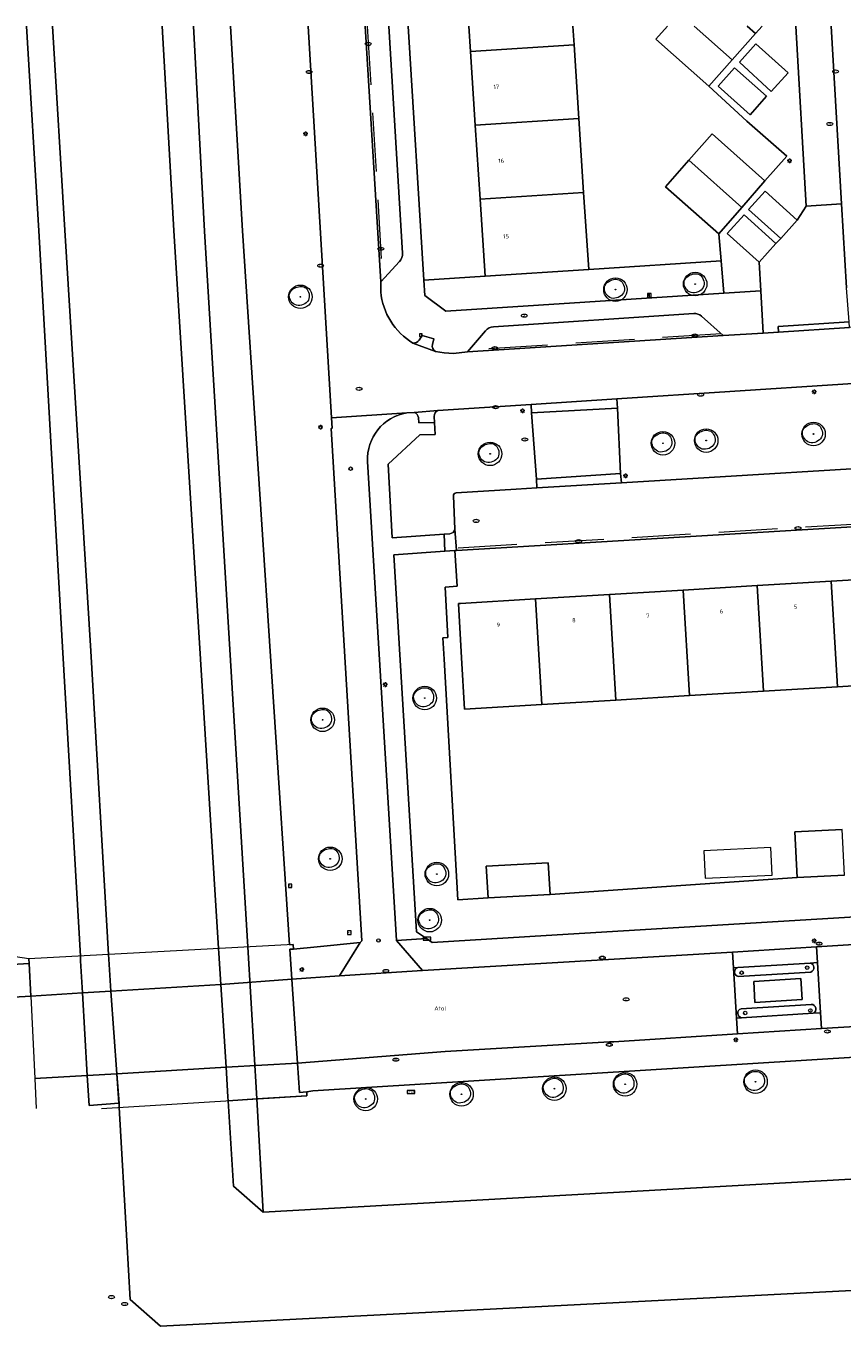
# Model space of a CAD drawing. Header units: metres. Extents: x 162108 to 162858, y 502368 to 503171.
# Tile 29 of 39: x 162403 to 162473, y 502907 to 503017. Entities that reach past the tile are written whole.
import ezdxf
from ezdxf.enums import TextEntityAlignment as Align

# ---------------------------------------------------------------- set-up
doc = ezdxf.new("R2010")
doc.units = ezdxf.units.M
doc.linetypes.add('RI-HWA-SO', pattern=[7.4, 5, -2.4])
for name, color, linetype, lineweight in [('B-PV-GK-BESCHOEIING-G', 252, 'GK-BESCHOEIING-SO', 13), ('B-PV-IE-MEUBILAIR-S', 252, 'Continuous', 13), ('B-PV-KW-KUNSTWERK_DEK-GV', 252, 'Continuous', 13), ('B-PV-OG-BEBOUWING-GV', 7, 'Continuous', 18), ('B-PV-OG-BEBOUWING-T18', 7, 'Continuous', 18), ('B-PV-OG-BEBOUWING_OVERBOUWING-GV', 7, 'Continuous', 18), ('B-PV-OG-TERREIN_BEGROEID-GV', 7, 'Continuous', 13), ('B-PV-OG-TERREIN_ERF-GV', 252, 'Continuous', 13), ('B-PV-OG-TOPOGRAFIE-T18', 7, 'Continuous', 18), ('B-PV-VH-GESLOTENVERHARDING_ASFALT-GV', 252, 'Continuous', 13), ('B-PV-VH-OPENVERHARDING_BETONELEMENT-GV', 252, 'Continuous', 13), ('B-PV-VH-OPENVERHARDING_BETONSTRAATSTEEN-GV', 252, 'Continuous', 13), ('B-PV-VH-OPENVERHARDING_TEGEL-GV', 252, 'Continuous', 13)]:
    doc.layers.add(name, color=color, linetype=linetype, lineweight=lineweight)
for name, color, linetype, lineweight, true_color in [('B-PV-GR-BEPLANTING_CULTUUR_BOSPLANTSOEN-GV', 7, 'Continuous', 13, 0x99cc00), ('B-PV-GR-BEPLANTING_CULTUUR_HEESTERS-GV', 7, 'Continuous', 13, 0x99cc00), ('B-PV-GR-BEPLANTING_CULTUUR_VASTE PLANTENVAK-GV', 7, 'Continuous', 13, 0x99cc00), ('B-PV-OG-WATER_GRACHT-GV', 7, 'Continuous', 13, 0x007299), ('B-PV-RI-HWA_GOOT_MOLGOOT-G', 150, 'RI-HWA-SO', 18, 0x007fff), ('B-WE-GR-BOOM-S', 3, 'Continuous', 18, 0x00ff00)]:
    doc.layers.add(name, color=color, linetype=linetype, lineweight=lineweight, true_color=true_color)
doc.styles.add('NLCS-ISO', font='NLCS-ISO.ttf')
doc.styles.add('NLCS-ISO-M200-T18', font='NLCS-ISO.ttf', dxfattribs={"height": 1.8})
doc.linetypes.add('GK-BESCHOEIING-SO', pattern='A,18,-3,[1,NLCS.SHX,S=0.6,R=0,X=0,Y=0],-3', length=24)

# ---------------------------------------------------------------- blocks, each defined once
blk = doc.blocks.new('SIE-MEUBILAIR_BORD_VERKEER-SO')
blk.add_lwpolyline([(-0.5625, -0.5625), (0.5625, -0.5625), (0.5625, 0.5625), (-0.5625, 0.5625)], close=True)
at = {"style": 'NLCS-ISO'}
blk.add_text('vb', height=0.75, dxfattribs=at).set_placement((0, 0), align=Align.MIDDLE_CENTER)
blk = doc.blocks.new('SIE-MEUBILAIR_BORD_LOCATIEPAAL-SO')
blk.add_lwpolyline([(-0.75, -0.75), (0.75, -0.75), (0.75, 0.75), (-0.75, 0.75)], close=True)
at = {"style": 'NLCS-ISO'}
blk.add_text('lp', height=0.75, dxfattribs=at).set_placement((0.01, 0.12), align=Align.MIDDLE_CENTER)
blk = doc.blocks.new('SIE-MEUBILAIR_BORD_STRAATNAAM-SO')
blk.add_lwpolyline([(-1.62, -0.62), (1.62, -0.62), (1.62, 0.62), (-1.62, 0.62)], close=True)
at = {"style": 'NLCS-ISO'}
blk.add_text('straat', height=0.75, dxfattribs=at).set_placement((0, 0.08), align=Align.MIDDLE_CENTER)
blk = doc.blocks.new('SIE-MEUBILAIR_BORD_INFORMATIE-SO')
h = blk.add_hatch(color=256)
h.dxf.hatch_style = 1
h.paths.add_polyline_path([(0.13, 0.2), (-0.33, 0.2), (-0.33, 0.08), (-0.13, 0.08), (-0.13, -0.65), (0.13, -0.65)])
h = blk.add_hatch(color=256)
h.dxf.hatch_style = 1
edge = h.paths.add_edge_path()
edge.add_arc((0, 0.5), 0.149, 0, 360)
for points in [[(-0.75, -0.75), (0.75, -0.75), (0.75, 0.75), (-0.75, 0.75)], [(0.13, 0.2), (-0.33, 0.2), (-0.33, 0.08), (-0.13, 0.08), (-0.13, -0.65), (0.13, -0.65)]]:
    blk.add_lwpolyline(points, close=True)
blk.add_circle((0, 0.5), 0.149)
blk = doc.blocks.new('SIE-MEUBILAIR_BORD_WEGWIJZER-SO')
blk.add_lwpolyline([(-0.75, -0.75), (0.75, -0.75), (0.75, 0.75), (-0.75, 0.75)], close=True)
at = {"style": 'NLCS-ISO'}
blk.add_text('ww', height=0.75, dxfattribs=at).set_placement((0, 0.125), align=Align.MIDDLE_CENTER)
blk = doc.blocks.new('SIE-MEUBILAIR_PAAL_LICHTMAST-SO')
for points in [[(-0.62, 0), (-1, 0)], [(-0.71, 0.71), (-0.44, 0.44)], [(0, 1), (0, 0.62)], [(0.44, 0.44), (0.71, 0.71)], [(1, 0), (0.62, 0)], [(-0.71, -0.71), (-0.44, -0.44)], [(0, -0.62), (0, -1)], [(0.44, -0.44), (0.71, -0.71)]]:
    blk.add_lwpolyline(points)
blk.add_circle((0, 0), 0.5)
blk = doc.blocks.new('SIE-MEUBILAIR_PAAL_AFSLUITPAAL-SO')
blk.add_circle((0, 0), 0.75)
at = {"style": 'NLCS-ISO'}
blk.add_text('af', height=0.75, dxfattribs=at).set_placement((0, 0.05), align=Align.MIDDLE_CENTER)
blk = doc.blocks.new('SIE-MEUBILAIR_PUT_KOLK-SO')
blk.add_ellipse((0, 0), major_axis=(1.25, 0), ratio=0.54)
at = {"style": 'NLCS-ISO'}
blk.add_text('klk', height=0.75, dxfattribs=at).set_placement((0.03, 0), align=Align.MIDDLE_CENTER)
blk = doc.blocks.new('SIE-MEUBILAIR_PUT_BRANDKRAAN-SO')
blk.add_ellipse((0, 0), major_axis=(1.25, 0), ratio=0.54)
at = {"style": 'NLCS-ISO'}
blk.add_text('bk', height=0.75, dxfattribs=at).set_placement((0.03, 0), align=Align.MIDDLE_CENTER)
blk = doc.blocks.new('SIE-MEUBILAIR_PUT_RIOOLPUT-SO')
blk.add_ellipse((0, 0), major_axis=(1.25, 0), ratio=0.54)
at = {"style": 'NLCS-ISO'}
blk.add_text('ri', height=0.75, dxfattribs=at).set_placement((-0.04, 0.07), align=Align.MIDDLE_CENTER)
blk = doc.blocks.new('SIE-MEUBILAIR_PUT_WATERLEIDINGPUT-SO')
blk.add_ellipse((0, 0), major_axis=(1.25, 0), ratio=0.54)
at = {"style": 'NLCS-ISO'}
blk.add_text('wl', height=0.75, dxfattribs=at).set_placement((-0.14, 0), align=Align.MIDDLE_CENTER)
blk = doc.blocks.new('SIE-MEUBILAIR_PUT_DRAINAGEPUT-SO')
blk.add_ellipse((0, 0), major_axis=(1.25, 0), ratio=0.54)
at = {"style": 'NLCS-ISO'}
blk.add_text('dr', height=0.75, dxfattribs=at).set_placement((0.03, 0), align=Align.MIDDLE_CENTER)
blk = doc.blocks.new('SGR-BOOM_03')
blk.add_lwpolyline([(2.39, 3.6), (2.81, 3.14), (3.17, 2.6), (3.46, 1.98), (3.66, 1.31), (3.77, 0.62), (3.77, -0.08), (3.65, -0.77), (3.39, -1.41), (3, -2), (2.49, -2.52), (1.88, -2.96), (1.21, -3.31), (0.49, -3.56), (-0.26, -3.7), (-0.99, -3.72), (-1.7, -3.6), (-2.35, -3.35), (-2.94, -2.98), (-3.46, -2.51), (-3.9, -1.97), (-4.25, -1.38), (-4.52, -0.76), (-4.68, -0.13), (-4.73, 0.48), (-4.67, 1.06), (-4.5, 1.6), (-4.24, 2.1), (-3.91, 2.55), (-3.5, 2.97), (-3.03, 3.33), (-2.53, 3.65), (-1.98, 3.92), (-1.42, 4.14), (-0.84, 4.29), (-0.26, 4.39), (0.31, 4.41), (0.87, 4.35), (1.41, 4.2), (1.92, 3.95)], close=True)
for radius in [5, 0.15]:
    blk.add_circle((0, 0), radius)

msp = doc.modelspace()

# ---------------------------------------------------------------- linework, layer by layer
at = {"layer": 'B-PV-GK-BESCHOEIING-G'}
for points in [[(162405.5, 503017.29), (162406.54, 502999.92), (162408.76, 502964.11), (162410.24, 502938.32), (162410.27, 502937.92), (162410.46, 502935.21), (162410.97, 502928.18), (162411.15, 502925.65), (162411.17, 502925.31), (162411.81, 502913.96), (162412.09, 502908.99), (162414.67, 502906.72), (162480.65, 502910.12), (162488.85, 502910.55), (162503.92, 502911.47), (162534.32, 502913.53), (162547.42, 502914.43), (162573.64, 502916.1), (162634.51, 502919.96), (162655.59, 502921.3)], [(162414.82, 503017.29), (162415.82, 502999.91), (162419.62, 502938.83), (162419.65, 502938.43), (162419.81, 502935.77), (162420.25, 502928.73), (162420.41, 502926.22), (162420.43, 502925.88), (162420.89, 502918.62), (162423.41, 502916.41), (162500.2, 502920.7), (162533.75, 502922.99), (162546.86, 502923.86), (162666.98, 502931.36), (162670.08, 502928.53)]]:
    msp.add_lwpolyline(points, dxfattribs=at)
at = {"layer": 'B-PV-GR-BEPLANTING_CULTUUR_BOSPLANTSOEN-GV'}
for points in [[(162408.6, 502925.49), (162408.45, 502928.03), (162408.04, 502935.06), (162407.88, 502937.79), (162407.86, 502938.19), (162406.36, 502963.98), (162404.33, 502999.86), (162403.27, 503017.29)], [(162403.27, 503017.29), (162404.33, 502999.86), (162406.36, 502963.98), (162407.86, 502938.19), (162407.88, 502937.79), (162408.04, 502935.06), (162408.45, 502928.03), (162408.6, 502925.49), (162408.6, 502925.49)], [(162410.97, 502928.18), (162410.46, 502935.21), (162410.27, 502937.92), (162410.24, 502938.32), (162408.76, 502964.11), (162406.54, 502999.92), (162405.5, 503017.29)], [(162417.49, 503017.29), (162418.43, 502999.85), (162422.1, 502938.96), (162422.87, 502926.03)], [(162422.87, 502926.03), (162427.14, 502926.29), (162427.12, 502926.63), (162426.5, 502926.59), (162426.33, 502929.09), (162425.85, 502936.22), (162425.68, 502938.76), (162425.98, 502938.77), (162425.96, 502939.17), (162425.65, 502939.15), (162421.64, 502999.88), (162420.64, 503017.29)], [(162408.6, 502925.49), (162411.14, 502925.67), (162410.97, 502928.18)]]:
    msp.add_lwpolyline(points, dxfattribs=at)
at = {"layer": 'B-PV-GR-BEPLANTING_CULTUUR_HEESTERS-GV'}
for points in [[(162471.75, 503017.29), (162472.62, 503002.16), (162473.04, 502995.02)], [(162472.88, 502945.06), (162468.85, 502944.86), (162447.82, 502943.43), (162442.55, 502943.14), (162439.98, 502942.98), (162438.8, 502963.45), (162438.7, 502965.26), (162439.13, 502965.29), (162438.89, 502969.57), (162439.92, 502969.66), (162439.73, 502972.67), (162438.87, 502972.62), (162434.52, 502972.32), (162436.46, 502940.26), (162437.32, 502939.67), (162437.8, 502939.34), (162447.49, 502939.94), (162493.56, 502942.71)]]:
    msp.add_lwpolyline(points, dxfattribs=at)
msp.add_lwpolyline([(162462.37, 502997.31), (162451.11, 502996.58), (162442.29, 502996.01), (162437.09, 502995.67), (162437.17, 502994.36), (162438.95, 502993.05), (162462.61, 502994.58)], close=True, dxfattribs=at)
at = {"layer": 'B-PV-GR-BEPLANTING_CULTUUR_VASTE PLANTENVAK-GV'}
for points in [[(162414.82, 503017.29), (162415.82, 502999.91), (162419.62, 502938.83), (162419.65, 502938.43), (162419.81, 502935.77), (162420.25, 502928.73), (162420.41, 502926.22), (162420.43, 502925.88), (162422.87, 502926.03)], [(162422.87, 502926.03), (162422.1, 502938.96), (162418.43, 502999.85), (162417.49, 503017.29)]]:
    msp.add_lwpolyline(points, dxfattribs=at)
at = {"layer": 'B-PV-KW-KUNSTWERK_DEK-GV'}
for points in [[(162425.96, 502939.17), (162403.48, 502937.95)], [(162409.67, 502925.22), (162427.14, 502926.29), (162427.12, 502926.63), (162426.5, 502926.59), (162426.33, 502929.09), (162425.85, 502936.22), (162425.68, 502938.76), (162425.98, 502938.77), (162425.96, 502939.17)], [(162403.48, 502937.95), (162403.49, 502937.55), (162403.63, 502934.79), (162403.97, 502927.77), (162404.09, 502925.21)], [(162404.09, 502925.21), (162404.09, 502925.21)]]:
    msp.add_lwpolyline(points, dxfattribs=at)
at = {"layer": 'B-PV-OG-BEBOUWING-GV'}
for points in [[(162440.92, 503017.29), (162441.06, 503015.13), (162449.87, 503015.7)], [(162449.87, 503015.7), (162449.77, 503017.29)], [(162457.82, 503017.29), (162456.83, 503016.17)], [(162456.83, 503016.17), (162461.32, 503012.17), (162463.31, 503014.41), (162460.08, 503017.29)], [(162460.08, 503017.29), (162463.31, 503014.41), (162465.3, 503016.65), (162464.59, 503017.29)]]:
    msp.add_lwpolyline(points, dxfattribs=at)
for points in [[(162441.06, 503015.13), (162441.46, 503008.85), (162450.27, 503009.41), (162449.87, 503015.7)], [(162450.68, 503003.13), (162450.27, 503009.41), (162441.46, 503008.85), (162441.87, 503002.56)], [(162461.63, 503008.11), (162459.64, 503005.87), (162464.14, 503001.86), (162466.11, 503004.11)], [(162464.14, 503001.86), (162459.64, 503005.87), (162457.65, 503003.62), (162462.17, 502999.61)], [(162441.87, 503002.56), (162442.29, 502996.01), (162451.11, 502996.58), (162450.68, 503003.13)], [(162465.99, 502960.72), (162465.45, 502969.69), (162459.16, 502969.31), (162459.7, 502960.34)], [(162471.74, 502970.07), (162465.45, 502969.69), (162465.99, 502960.72), (162472.28, 502961.09)], [(162478.57, 502961.47), (162478.03, 502970.45), (162471.74, 502970.07), (162472.28, 502961.09)], [(162440.54, 502959.19), (162447.12, 502959.58), (162446.58, 502968.56), (162440.21, 502968.17), (162440.04, 502968.16), (162440.3, 502963.55)], [(162447.12, 502959.58), (162453.41, 502959.96), (162452.87, 502968.93), (162446.58, 502968.56)], [(162459.16, 502969.31), (162452.87, 502968.93), (162453.41, 502959.96), (162459.7, 502960.34)], [(162468.65, 502948.74), (162468.85, 502944.86), (162472.88, 502945.06), (162472.68, 502948.95)], [(162442.4, 502945.84), (162442.55, 502943.14), (162447.82, 502943.43), (162447.67, 502946.13)]]:
    msp.add_lwpolyline(points, close=True, dxfattribs=at)
at = {"layer": 'B-PV-OG-BEBOUWING_OVERBOUWING-GV'}
msp.add_lwpolyline([(162460.91, 502947.15), (162461.02, 502944.8), (162466.71, 502945.06), (162466.61, 502947.41)], close=True, dxfattribs=at)
at = {"layer": 'B-PV-OG-TERREIN_BEGROEID-GV'}
for points in [[(162420.64, 503017.29), (162421.64, 502999.88), (162425.65, 502939.15), (162425.96, 502939.17), (162425.98, 502938.77), (162428.01, 502938.98), (162431.67, 502939.33), (162431.81, 502939.48), (162429.19, 502983.07), (162429.28, 502983.09), (162429.24, 502983.97), (162427.25, 503017.29)], [(162439.84, 502977.58), (162444.95, 502977.89), (162446.71, 502978.01), (162446.67, 502978.76), (162446.25, 502984.39), (162446.21, 502985.1), (162438.27, 502984.6)], [(162437.97, 502984.09), (162437.99, 502983.58), (162438.04, 502982.54), (162436.74, 502982.52), (162434.06, 502980.02), (162434.4, 502973.75), (162438.8, 502974.07), (162439.29, 502974.11)], [(162439.73, 502974.49), (162439.6, 502977.32)], [(162613.31, 502945.98), (162546.42, 502935.84), (162546.18, 502935.64), (162545.99, 502935.39), (162545.87, 502935.1), (162545.83, 502934.79), (162545.84, 502934.62), (162546.1, 502930.25), (162542.77, 502930.04), (162536.83, 502929.67), (162533.72, 502929.48), (162533.44, 502931.96), (162530.36, 502933.11), (162427.64, 502926.73), (162427.12, 502926.63), (162427.14, 502926.29), (162422.87, 502926.03), (162423.41, 502916.41), (162500.2, 502920.7), (162533.75, 502922.99), (162546.86, 502923.86), (162666.26, 502931.32)], [(162504.01, 502909.98), (162503.92, 502911.47), (162488.85, 502910.55), (162480.65, 502910.12), (162414.67, 502906.72), (162412.09, 502908.99), (162411.81, 502913.96), (162411.17, 502925.31), (162411.15, 502925.65), (162411.14, 502925.67), (162408.6, 502925.49)], [(162422.87, 502926.03), (162420.43, 502925.88)], [(162420.43, 502925.88), (162420.89, 502918.62), (162423.41, 502916.41)], [(162423.41, 502916.41), (162422.87, 502926.03)]]:
    msp.add_lwpolyline(points, dxfattribs=at)
for points in [[(162453.89, 502978.43), (162482.8, 502980.18), (162482.75, 502980.97), (162482.38, 502986.67), (162482.34, 502987.45), (162453.51, 502985.57), (162453.56, 502984.8), (162453.83, 502979.23)], [(162399.53, 502967.98), (162399.27, 502972.21), (162388.39, 502971.89), (162388.42, 502971.44), (162388.46, 502970.78), (162397.12, 502971.33), (162397.22, 502969.59), (162398.26, 502952.28), (162399.15, 502937.29), (162403.49, 502937.55), (162403.48, 502937.95), (162400.98, 502938.32)]]:
    msp.add_lwpolyline(points, close=True, dxfattribs=at)
for points in [[(162438.27, 502984.6, 0.3144), (162437.97, 502984.09)], [(162439.6, 502977.32, -0.412545), (162439.84, 502977.58)], [(162439.29, 502974.11, 0.354109), (162439.73, 502974.49)]]:
    msp.add_lwpolyline(points, format="xyb", dxfattribs=at)
at = {"layer": 'B-PV-OG-TERREIN_ERF-GV'}
for points in [[(162435.75, 503017.29), (162437.09, 502995.67)], [(162437.09, 502995.67), (162442.29, 502996.01), (162441.87, 503002.56), (162441.46, 503008.85), (162441.06, 503015.13), (162440.92, 503017.29)], [(162449.77, 503017.29), (162449.87, 503015.7), (162450.27, 503009.41), (162450.68, 503003.13), (162451.11, 502996.58), (162462.37, 502997.31), (162462.17, 502999.61)], [(162462.17, 502999.61), (162457.65, 503003.62), (162459.64, 503005.87), (162461.63, 503008.11), (162466.11, 503004.11), (162467.96, 503006.21), (162464.57, 503009.19), (162461.32, 503012.17), (162456.83, 503016.17), (162457.82, 503017.29)], [(162464.59, 503017.29), (162465.3, 503016.65), (162465.87, 503017.29)], [(162496.8, 502976.09), (162439.85, 502972.68), (162439.73, 502972.67), (162439.92, 502969.66), (162438.89, 502969.57), (162439.13, 502965.29), (162438.7, 502965.26), (162438.8, 502963.45), (162439.98, 502942.98), (162442.55, 502943.14), (162442.4, 502945.84), (162447.67, 502946.13), (162447.82, 502943.43), (162468.85, 502944.86), (162468.65, 502948.74), (162472.68, 502948.95)], [(162478.57, 502961.47), (162472.28, 502961.09), (162465.99, 502960.72), (162459.7, 502960.34), (162453.41, 502959.96), (162447.12, 502959.58), (162440.54, 502959.19), (162440.3, 502963.55), (162440.04, 502968.16), (162440.21, 502968.17), (162446.58, 502968.56), (162452.87, 502968.93), (162459.16, 502969.31), (162465.45, 502969.69), (162471.74, 502970.07), (162478.03, 502970.45)]]:
    msp.add_lwpolyline(points, dxfattribs=at)
at = {"layer": 'B-PV-OG-WATER_GRACHT-GV'}
for points in [[(162405.5, 503017.29), (162406.54, 502999.92), (162408.76, 502964.11), (162410.24, 502938.32), (162410.27, 502937.92), (162410.46, 502935.21), (162410.97, 502928.18), (162411.14, 502925.67), (162411.15, 502925.65), (162411.17, 502925.31), (162411.81, 502913.96), (162412.09, 502908.99), (162414.67, 502906.72), (162480.65, 502910.12), (162488.85, 502910.55), (162503.92, 502911.47), (162534.32, 502913.53), (162547.42, 502914.43), (162570.25, 502915.88), (162573.64, 502916.1), (162634.51, 502919.96)], [(162666.26, 502931.32), (162546.86, 502923.86), (162533.75, 502922.99), (162500.2, 502920.7), (162423.41, 502916.41), (162420.89, 502918.62), (162420.43, 502925.88), (162420.41, 502926.22), (162420.25, 502928.73), (162419.81, 502935.77), (162419.65, 502938.43), (162419.62, 502938.83), (162415.82, 502999.91), (162414.82, 503017.29)]]:
    msp.add_lwpolyline(points, dxfattribs=at)
at = {"layer": 'B-PV-RI-HWA_GOOT_MOLGOOT-G'}
for points in [[(162432.26, 503017.29), (162433.57, 502995.77)], [(162462.38, 502991.11), (162440.95, 502989.73)], [(162496.71, 502976.3), (162439.86, 502972.87)]]:
    msp.add_lwpolyline(points, dxfattribs=at)
at = {"layer": 'B-PV-VH-GESLOTENVERHARDING_ASFALT-GV'}
for points in [[(162500.47, 502940.84), (162470.49, 502938.98), (162470.57, 502937.63), (162470.84, 502933.35), (162470.92, 502932.02), (162481.37, 502932.65), (162485.09, 502932.89), (162530.67, 502935.6)], [(162425.85, 502936.22), (162419.81, 502935.77), (162410.46, 502935.21), (162408.04, 502935.06), (162403.63, 502934.79)], [(162426.33, 502929.09), (162425.85, 502936.22)], [(162403.63, 502934.79), (162397.21, 502934.41)], [(162403.63, 502934.79), (162403.97, 502927.77)], [(162408.45, 502928.03), (162410.97, 502928.18), (162420.25, 502928.73), (162426.33, 502929.09)], [(162403.97, 502927.77), (162408.45, 502928.03)]]:
    msp.add_lwpolyline(points, dxfattribs=at)
msp.add_lwpolyline([(162436.96, 502936.97), (162429.91, 502936.5), (162425.85, 502936.22), (162426.33, 502929.09), (162438.89, 502930.06), (162452.87, 502930.89), (162453.25, 502930.89), (162463.78, 502931.58), (162463.7, 502932.91), (162463.44, 502937.19), (162463.36, 502938.53)], close=True, dxfattribs=at)
at = {"layer": 'B-PV-VH-OPENVERHARDING_BETONELEMENT-GV'}
for points in [[(162473.29, 502991.65), (162473.26, 502992.12), (162467.23, 502991.73), (162467.26, 502991.24)], [(162453.51, 502985.57), (162446.21, 502985.1), (162446.25, 502984.39), (162453.56, 502984.8)], [(162446.71, 502978.01), (162453.89, 502978.43), (162453.83, 502979.23), (162446.67, 502978.76)], [(162465.15, 502936.01), (162465.26, 502934.25), (162469.28, 502934.5), (162469.17, 502936.27)]]:
    msp.add_lwpolyline(points, close=True, dxfattribs=at)
at = {"layer": 'B-PV-VH-OPENVERHARDING_BETONSTRAATSTEEN-GV'}
for points in [[(162427.25, 503017.29), (162429.24, 502983.97), (162435.63, 502984.38), (162436.27, 502984.42), (162438.27, 502984.6), (162446.21, 502985.1), (162453.51, 502985.57), (162482.34, 502987.45), (162489.59, 502987.92), (162497.65, 502988.46), (162498.49, 502988.55), (162514.41, 502989.56), (162514.11, 502994.3), (162513.49, 502994.27), (162473.73, 502991.69), (162473.29, 502991.65), (162467.26, 502991.24), (162465.96, 502991.17), (162462.54, 502990.97), (162440.81, 502989.57), (162439.6, 502989.45), (162438.81, 502989.49), (162438.08, 502989.6), (162436.16, 502990.32)], [(162432.1, 503017.29), (162433.41, 502995.52), (162435.02, 502997.26)], [(162433.41, 502994.69), (162433.41, 502995.52), (162432.1, 503017.29)], [(162435.28, 502997.97), (162434.11, 503017.29)], [(162468.73, 503017.29), (162469.62, 503001.96), (162472.62, 503002.16), (162471.75, 503017.29)], [(162460.05, 502992.84), (162443, 502991.71)], [(162442.33, 502991.37), (162440.81, 502989.57), (162462.54, 502990.97), (162460.71, 502992.61)], [(162437.82, 502990.21), (162437.92, 502990.68), (162436.95, 502990.97), (162436.68, 502990.56)], [(162436.16, 502990.32), (162438.08, 502989.6)], [(162438.27, 502984.6), (162436.27, 502984.42)], [(162436.62, 502984), (162436.67, 502983.53), (162437.99, 502983.58), (162437.97, 502984.09)], [(162439.6, 502977.32), (162439.73, 502974.49), (162439.85, 502972.68), (162496.8, 502976.09), (162496.69, 502977.85), (162496.57, 502979.68), (162496.49, 502980.7)], [(162496.19, 502980.96), (162490.04, 502980.6), (162482.8, 502980.18), (162453.89, 502978.43), (162446.71, 502978.01), (162444.95, 502977.89), (162439.84, 502977.58)], [(162439.29, 502974.11), (162438.8, 502974.07), (162438.87, 502972.62), (162439.73, 502972.67), (162439.85, 502972.68), (162439.73, 502974.49)], [(162470.57, 502937.63), (162469.95, 502937.59)], [(162470.84, 502933.35), (162470.57, 502937.63)], [(162463.79, 502937.22), (162463.44, 502937.19)], [(162463.44, 502937.19), (162463.7, 502932.91)], [(162470.01, 502936.83), (162463.83, 502936.45)], [(162464.07, 502933.71), (162470.05, 502934.08)], [(162470.22, 502933.32), (162470.84, 502933.35)], [(162463.7, 502932.91), (162464.11, 502932.94)]]:
    msp.add_lwpolyline(points, dxfattribs=at)
for points in [[(162465.32, 503015.78), (162463.93, 503014.21), (162466.65, 503011.73), (162468.07, 503013.32)], [(162463.53, 503013.74), (162462.13, 503012.18), (162464.86, 503009.73), (162466.25, 503011.31)], [(162468.86, 503000.79), (162466.13, 503003.24), (162464.72, 503001.67), (162467.45, 502999.22)], [(162467.02, 502998.79), (162464.33, 503001.22), (162462.9, 502999.63), (162465.61, 502997.21)], [(162463.36, 502938.53), (162463.44, 502937.19), (162463.79, 502937.22), (162469.95, 502937.59), (162470.57, 502937.63), (162470.49, 502938.98)], [(162469.17, 502936.27), (162469.28, 502934.5), (162465.26, 502934.25), (162465.15, 502936.01)], [(162470.92, 502932.02), (162470.84, 502933.35), (162470.22, 502933.32), (162464.11, 502932.94), (162463.7, 502932.91), (162463.78, 502931.58)]]:
    msp.add_lwpolyline(points, close=True, dxfattribs=at)
for points in [[(162435.02, 502997.26, 0.204327), (162435.28, 502997.97)], [(162436.16, 502990.32, -0.237232), (162433.41, 502994.69)], [(162460.71, 502992.61, 0.20178), (162460.05, 502992.84)], [(162443, 502991.71, 0.204044), (162442.33, 502991.37)], [(162436.68, 502990.56, -0.240557), (162436.16, 502990.32)], [(162438.08, 502989.6, -0.33453), (162437.82, 502990.21)], [(162436.27, 502984.42, -0.297297), (162436.62, 502984)], [(162437.97, 502984.09, -0.3144), (162438.27, 502984.6)], [(162439.84, 502977.58, 0.412545), (162439.6, 502977.32)], [(162439.73, 502974.49, -0.354109), (162439.29, 502974.11)], [(162469.95, 502937.59, -0.759083), (162470.01, 502936.83)], [(162463.83, 502936.45, -0.75419), (162463.79, 502937.22)], [(162464.11, 502932.94, -0.769199), (162464.07, 502933.71)], [(162470.05, 502934.08, -0.810295), (162470.22, 502933.32)]]:
    msp.add_lwpolyline(points, format="xyb", dxfattribs=at)
at = {"layer": 'B-PV-VH-OPENVERHARDING_TEGEL-GV'}
for points in [[(162434.11, 503017.29), (162435.28, 502997.97)], [(162460.71, 502992.61), (162462.54, 502990.97), (162465.96, 502991.17), (162465.75, 502994.77), (162462.61, 502994.58), (162438.95, 502993.05), (162437.17, 502994.36), (162437.09, 502995.67), (162435.75, 503017.29)], [(162465.87, 503017.29), (162465.3, 503016.65), (162463.31, 503014.41), (162461.32, 503012.17), (162464.57, 503009.19), (162467.96, 503006.21), (162466.11, 503004.11), (162464.14, 503001.86), (162462.17, 502999.61), (162462.37, 502997.31), (162462.61, 502994.58), (162465.75, 502994.77), (162465.61, 502997.21), (162462.9, 502999.63), (162464.33, 503001.22), (162467.02, 502998.79), (162467.45, 502999.22), (162464.72, 503001.67), (162466.13, 503003.24), (162468.86, 503000.79), (162469.62, 503001.96), (162468.73, 503017.29)], [(162435.02, 502997.26), (162433.41, 502995.52), (162433.41, 502994.69)], [(162443, 502991.71), (162460.05, 502992.84)], [(162436.68, 502990.56), (162436.95, 502990.97), (162437.92, 502990.68), (162437.82, 502990.21)], [(162438.08, 502989.6), (162438.81, 502989.49), (162439.6, 502989.45), (162440.81, 502989.57), (162442.33, 502991.37)], [(162435.63, 502984.38), (162429.24, 502983.97), (162429.28, 502983.09), (162429.19, 502983.07), (162431.81, 502939.48), (162431.67, 502939.33), (162429.91, 502936.5), (162436.96, 502936.97), (162434.76, 502939.52), (162432.3, 502980.24)], [(162438.8, 502974.07), (162434.4, 502973.75), (162434.06, 502980.02), (162436.74, 502982.52), (162438.04, 502982.54), (162437.99, 502983.58), (162436.67, 502983.53), (162436.62, 502984)], [(162436.27, 502984.42), (162435.63, 502984.38)], [(162432.3, 502980.24), (162434.76, 502939.52), (162437.32, 502939.67), (162436.46, 502940.26), (162434.52, 502972.32), (162438.87, 502972.62), (162438.8, 502974.07)], [(162425.96, 502939.17), (162403.48, 502937.95)], [(162425.68, 502938.76), (162425.98, 502938.77), (162425.96, 502939.17)], [(162425.85, 502936.22), (162425.68, 502938.76)], [(162403.49, 502937.55), (162399.15, 502937.29), (162397.44, 502937.15), (162396.9, 502936.14), (162369.48, 502934.44), (162368.71, 502934.67), (162368.85, 502935.13), (162368.16, 502935.36), (162364.46, 502936.46), (162359.55, 502937.91), (162333.03, 502936.33), (162333.05, 502934.79)], [(162397.21, 502934.41), (162403.63, 502934.79), (162403.49, 502937.55)], [(162403.48, 502937.95), (162403.49, 502937.55)], [(162403.49, 502937.55), (162403.63, 502934.79)], [(162469.95, 502937.59), (162463.79, 502937.22)], [(162463.83, 502936.45), (162470.01, 502936.83)], [(162410.46, 502935.21), (162419.81, 502935.77)], [(162419.81, 502935.77), (162425.85, 502936.22)], [(162403.63, 502934.79), (162408.04, 502935.06), (162410.46, 502935.21)], [(162427.64, 502926.73), (162530.36, 502933.11)], [(162470.05, 502934.08), (162464.07, 502933.71)], [(162464.11, 502932.94), (162470.22, 502933.32)], [(162470.92, 502932.02), (162463.78, 502931.58)], [(162485.09, 502932.89), (162481.37, 502932.65), (162470.92, 502932.02)], [(162463.78, 502931.58), (162453.25, 502930.89), (162452.87, 502930.89), (162438.89, 502930.06)], [(162438.89, 502930.06), (162426.33, 502929.09)], [(162409.67, 502925.22), (162427.14, 502926.29), (162427.12, 502926.63), (162426.5, 502926.59), (162426.33, 502929.09)], [(162420.25, 502928.73), (162410.97, 502928.18)], [(162426.33, 502929.09), (162420.25, 502928.73)], [(162426.33, 502929.09), (162426.5, 502926.59)], [(162410.97, 502928.18), (162408.45, 502928.03), (162403.97, 502927.77)], [(162426.5, 502926.59), (162427.12, 502926.63)], [(162427.12, 502926.63), (162427.64, 502926.73)], [(162404.09, 502925.21), (162404.09, 502925.21)]]:
    msp.add_lwpolyline(points, dxfattribs=at)
for points in [[(162465.32, 503015.78), (162468.07, 503013.32), (162466.65, 503011.73), (162463.93, 503014.21)], [(162463.53, 503013.74), (162466.25, 503011.31), (162464.86, 503009.73), (162462.13, 503012.18)], [(162472.62, 503002.16), (162469.62, 503001.96), (162468.86, 503000.79), (162467.45, 502999.22), (162467.02, 502998.79), (162465.61, 502997.21), (162465.75, 502994.77), (162465.96, 502991.17), (162467.26, 502991.24), (162467.23, 502991.73), (162473.26, 502992.12), (162473.04, 502995.02)], [(162453.83, 502979.23), (162453.56, 502984.8), (162446.25, 502984.39), (162446.67, 502978.76)], [(162500.47, 502940.84), (162500.48, 502942.66), (162500.44, 502943.14), (162493.56, 502942.71), (162447.49, 502939.94), (162437.8, 502939.34), (162437.32, 502939.67), (162434.76, 502939.52), (162436.96, 502936.97), (162463.36, 502938.53), (162470.49, 502938.98)], [(162425.68, 502938.76), (162425.85, 502936.22), (162429.91, 502936.5), (162431.67, 502939.33), (162428.01, 502938.98), (162425.98, 502938.77)]]:
    msp.add_lwpolyline(points, close=True, dxfattribs=at)
for points in [[(162435.28, 502997.97, -0.204327), (162435.02, 502997.26)], [(162433.41, 502994.69, 0.237232), (162436.16, 502990.32)], [(162460.05, 502992.84, -0.20178), (162460.71, 502992.61)], [(162442.33, 502991.37, -0.204044), (162443, 502991.71)], [(162436.16, 502990.32, 0.240557), (162436.68, 502990.56)], [(162437.82, 502990.21, 0.33453), (162438.08, 502989.6)], [(162432.3, 502980.24, -0.383892), (162435.63, 502984.38)], [(162435.63, 502984.38, 0.383892), (162432.3, 502980.24)], [(162436.62, 502984, 0.297297), (162436.27, 502984.42)], [(162470.01, 502936.83, 0.759083), (162469.95, 502937.59)], [(162463.79, 502937.22, 0.75419), (162463.83, 502936.45)], [(162464.07, 502933.71, 0.769199), (162464.11, 502932.94)], [(162470.22, 502933.32, 0.810295), (162470.05, 502934.08)]]:
    msp.add_lwpolyline(points, format="xyb", dxfattribs=at)

# ---------------------------------------------------------------- block references
at = {"layer": 'B-PV-IE-MEUBILAIR-S', "xscale": 0.2, "yscale": 0.2, "zscale": 0.2}
for name, p in [('SIE-MEUBILAIR_PUT_KOLK-SO', (162432.35, 503015.77)), ('SIE-MEUBILAIR_PUT_KOLK-SO', (162427.33, 503013.38)), ('SIE-MEUBILAIR_PUT_KOLK-SO', (162472.12, 503013.42)), ('SIE-MEUBILAIR_PAAL_LICHTMAST-SO', (162427.02, 503008.11)), ('SIE-MEUBILAIR_PUT_RIOOLPUT-SO', (162471.62, 503008.96)), ('SIE-MEUBILAIR_PAAL_LICHTMAST-SO', (162468.2, 503005.83)), ('SIE-MEUBILAIR_PUT_KOLK-SO', (162433.42, 502998.34)), ('SIE-MEUBILAIR_PUT_KOLK-SO', (162428.3, 502996.91)), ('SIE-MEUBILAIR_BORD_INFORMATIE-SO', (162456.27, 502994.39)), ('SIE-MEUBILAIR_PUT_WATERLEIDINGPUT-SO', (162445.63, 502992.65)), ('SIE-MEUBILAIR_BORD_VERKEER-SO', (162436.83, 502990.99)), ('SIE-MEUBILAIR_PUT_KOLK-SO', (162460.14, 502990.97)), ('SIE-MEUBILAIR_PUT_KOLK-SO', (162443.13, 502989.89)), ('SIE-MEUBILAIR_PUT_RIOOLPUT-SO', (162431.57, 502986.43)), ('SIE-MEUBILAIR_PAAL_LICHTMAST-SO', (162470.3, 502986.18)), ('SIE-MEUBILAIR_PUT_KOLK-SO', (162443.19, 502984.87)), ('SIE-MEUBILAIR_PUT_KOLK-SO', (162460.64, 502985.94)), ('SIE-MEUBILAIR_PAAL_LICHTMAST-SO', (162445.49, 502984.57)), ('SIE-MEUBILAIR_PAAL_LICHTMAST-SO', (162428.29, 502983.16)), ('SIE-MEUBILAIR_PUT_BRANDKRAAN-SO', (162445.67, 502982.12)), ('SIE-MEUBILAIR_PAAL_AFSLUITPAAL-SO', (162430.85, 502979.64)), ('SIE-MEUBILAIR_PAAL_LICHTMAST-SO', (162454.25, 502979.03)), ('SIE-MEUBILAIR_PUT_DRAINAGEPUT-SO', (162441.53, 502975.2)), ('SIE-MEUBILAIR_PUT_KOLK-SO', (162468.92, 502974.58)), ('SIE-MEUBILAIR_PUT_KOLK-SO', (162450.26, 502973.47)), ('SIE-MEUBILAIR_PAAL_LICHTMAST-SO', (162433.8, 502961.27)), ('SIE-MEUBILAIR_BORD_LOCATIEPAAL-SO', (162425.71, 502944.16)), ('SIE-MEUBILAIR_BORD_WEGWIJZER-SO', (162430.74, 502940.18)), ('SIE-MEUBILAIR_PAAL_AFSLUITPAAL-SO', (162433.23, 502939.51)), ('SIE-MEUBILAIR_BORD_STRAATNAAM-SO', (162437.36, 502939.66)), ('SIE-MEUBILAIR_PAAL_LICHTMAST-SO', (162470.29, 502939.48)), ('SIE-MEUBILAIR_PUT_KOLK-SO', (162470.72, 502939.24)), ('SIE-MEUBILAIR_PUT_KOLK-SO', (162452.27, 502938.04)), ('SIE-MEUBILAIR_PAAL_LICHTMAST-SO', (162426.69, 502937.04)), ('SIE-MEUBILAIR_PUT_KOLK-SO', (162433.86, 502936.92)), ('SIE-MEUBILAIR_PAAL_AFSLUITPAAL-SO', (162464.12, 502936.77)), ('SIE-MEUBILAIR_PAAL_AFSLUITPAAL-SO', (162469.7, 502937.2)), ('SIE-MEUBILAIR_PUT_RIOOLPUT-SO', (162454.3, 502934.5)), ('SIE-MEUBILAIR_PAAL_AFSLUITPAAL-SO', (162464.42, 502933.34)), ('SIE-MEUBILAIR_PAAL_AFSLUITPAAL-SO', (162469.97, 502933.56)), ('SIE-MEUBILAIR_PAAL_LICHTMAST-SO', (162463.62, 502931.06)), ('SIE-MEUBILAIR_PUT_KOLK-SO', (162471.42, 502931.77)), ('SIE-MEUBILAIR_PUT_KOLK-SO', (162452.87, 502930.64)), ('SIE-MEUBILAIR_PUT_KOLK-SO', (162434.7, 502929.37)), ('SIE-MEUBILAIR_BORD_STRAATNAAM-SO', (162435.98, 502926.63)), ('SIE-MEUBILAIR_PUT_RIOOLPUT-SO', (162410.5, 502909.18)), ('SIE-MEUBILAIR_PUT_RIOOLPUT-SO', (162411.63, 502908.59))]:
    msp.add_blockref(name, p, dxfattribs=at)
at = {"layer": 'B-WE-GR-BOOM-S', "xscale": 0.2, "yscale": 0.2, "zscale": 0.2}
for p in [(162460.17, 502995.34), (162426.58, 502994.26), (162453.39, 502994.87), (162457.43, 502981.8), (162461.11, 502982.03), (162470.24, 502982.59), (162442.72, 502980.9), (162437.16, 502960.13), (162428.47, 502958.28), (162429.12, 502946.46), (162438.19, 502945.16), (162437.58, 502941.24), (162448.19, 502926.91), (162454.21, 502927.28), (162465.31, 502927.5), (162432.14, 502926.03), (162440.29, 502926.43)]:
    msp.add_blockref('SGR-BOOM_03', p, dxfattribs=at)

# ---------------------------------------------------------------- texts
at = {"layer": 'B-PV-OG-BEBOUWING-T18', "style": 'NLCS-ISO-M200-T18'}
for s, p in [('17', (162443.25, 503012.12)), ('16', (162443.66, 503005.83)), ('15', (162444.08, 502999.41)), ('7', (162456.14, 502967.13)), ('6', (162462.42, 502967.51)), ('5', (162468.71, 502967.89)), ('9', (162443.42, 502966.36)), ('8', (162449.85, 502966.75))]:
    msp.add_text(s, height=0.36, rotation=3.5, dxfattribs=at).set_placement(p, align=Align.MIDDLE)
at = {"layer": 'B-PV-OG-TOPOGRAFIE-T18', "style": 'NLCS-ISO-M200-T18'}
msp.add_text('Atol', height=0.36, dxfattribs=at).set_placement((162438.48, 502933.74), align=Align.MIDDLE)

doc.saveas('drawing.dxf')
